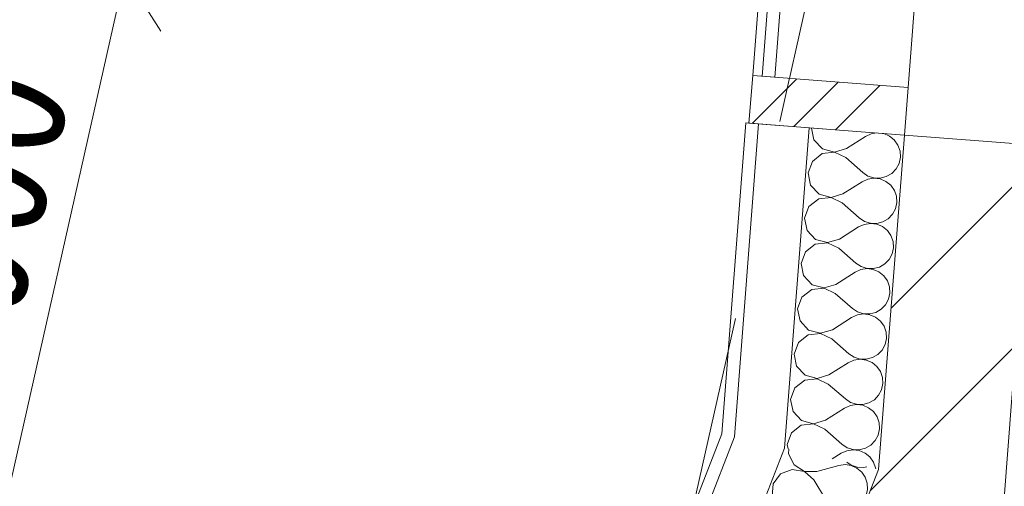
# Model space of a CAD drawing. Header units: millimetres. Extents: x -7213913 to -6937159, y 6128912 to 6404062.
# Tile 60 of 208: x -7205278 to -7203730, y 6171093 to 6171827. Entities that reach past the tile are written whole.
import ezdxf
from ezdxf.enums import TextEntityAlignment as Align

# ---------------------------------------------------------------- set-up
doc = ezdxf.new("R2010")
doc.units = ezdxf.units.MM
doc.header["$MEASUREMENT"] = 0
doc.set_wipeout_variables(frame=1)
doc.linetypes.add('Wipeout_Contour', pattern=[1000, 0, -1000])
doc.linetypes.add('Штрихпунктирная', pattern=[670.277762, 352.777767, -176.388884, 0, -141.111112])
for name, color, linetype in [('АР-Стены_внешние_.АР', 7, 'Continuous'), ('АР-Стены_Наружные ВИТРАЖ', 7, 'Continuous'), ('АР-Стены_Перегородки_межквартирные_200.АР', 7, 'Continuous'), ('АР-Чертеж-Оси_Осевые размеры.АР', 7, 'Continuous'), ('АР-Чертеж-Размеры.АР', 7, 'Continuous')]:
    doc.layers.add(name, color=color, linetype=linetype)
for name, color, linetype, lineweight in [('АР-Стены_внешние_.АР_Ном._пера__1', 7, 'Continuous', 0), ('АР-Стены_Наружные ВИТРАЖ_Ном._пера__120', 7, 'Continuous', 0), ('АР-Стены_Перегородки_межквартирные_200.АР_Ном._пера__1', 7, 'Continuous', 15), ('АР-Чертеж-Оси_Осевые размеры.АР_Ном._пера__1', 7, 'Continuous', 0), ('АР-Чертеж-Оси_Осевые размеры.АР_Ном._пера__120', 7, 'Continuous', 0), ('АР-Чертеж-Размеры.АР_Ном._пера__1', 7, 'Continuous', 0)]:
    doc.layers.add(name, color=color, linetype=linetype, lineweight=lineweight)
doc.styles.add('РЎР“Р•РќР•Р\xa0Р\x98Р\xa0_РЎРўР\x98Р›Р¬_3', font='GOST_Common.ttf')
doc.styles.add('РЎР“Р•РќР•Р\xa0Р\x98Р\xa0_РЎРўР\x98Р›Р¬_5', font='GOTHIC.TTF')
doc.styles.add('РЎР“Р•РќР•Р\xa0Р\x98Р\xa0_РЎРўР\x98Р›Р¬_7', font='isocpeur.ttf')
doc.dimstyles.new('СГЕНЕРИР_СТИЛЬ__1', dxfattribs={"dimtxt": 400, "dimasz": 332.5, "dimexe": 0.18, "dimexo": 0.0625, "dimgap": 0, "dimtad": 1, "dimdec": 0, "dimzin": 0, "dimdsep": 46, "dimtxsty": 'РЎР“Р•РќР•Р\xa0Р\x98Р\xa0_РЎРўР\x98Р›Р¬_5', "dimblk": 'ARROWHEAD_6', "dimblk1": 'ARROWHEAD_6', "dimblk2": 'ARROWHEAD_6', "dimcen": 0.09, "dimse1": 1, "dimse2": 1, "dimclrd": 7, "dimclre": 7, "dimclrt": 7, "dimazin": 0, "dimtfac": 1, "dimtdec": 4, "dimtmove": 2, "dimatfit": 3, "dimfxl": 1, "dimtolj": 1, "dimtzin": 0, "dimarcsym": 0})
doc.dimstyles.new('СГЕНЕРИР_СТИЛЬ__3', dxfattribs={"dimtxt": 200, "dimasz": 142.5, "dimexe": 0.18, "dimexo": 0.0625, "dimgap": 0, "dimtad": 1, "dimdec": 0, "dimzin": 0, "dimdsep": 46, "dimtxsty": 'РЎР“Р•РќР•Р\xa0Р\x98Р\xa0_РЎРўР\x98Р›Р¬_3', "dimblk": 'ARROWHEAD_6', "dimblk1": 'ARROWHEAD_6', "dimblk2": 'ARROWHEAD_6', "dimcen": 0.09, "dimse1": 1, "dimse2": 1, "dimclrd": 7, "dimclre": 7, "dimclrt": 7, "dimazin": 0, "dimtfac": 1, "dimtdec": 4, "dimtmove": 0, "dimatfit": 3, "dimfxl": 1, "dimtolj": 1, "dimtzin": 0, "dimarcsym": 0})
pattern_1 = [(45, (-6566190.34, 6562677.8), (-176.776695, 176.776695), []), (45, (-6566225.7, 6562713.15), (-176.776695, 176.776695), []), (45, (-6566261.05, 6562748.5), (-176.776695, 176.776695), [])]
pattern_2 = [(45, (-6566190.34, 6562677.8), (-127.279217, 127.279217), [])]

# ---------------------------------------------------------------- blocks, each defined once
blk = doc.blocks.new('Навесная Стена_19_1', base_point=(-6566190.3, 6562677.8))
at = {"layer": 'АР-Стены_Наружные ВИТРАЖ_Ном._пера__120', "color": 7, "linetype": 'Continuous', "lineweight": 0, "flags": 128}
for points in [[(-7204125.2, 6171738.8), (-7204007, 6173277.2)], [(-7203880.9, 6171720), (-7203762.7, 6173258.4)]]:
    blk.add_lwpolyline(points, dxfattribs=at)
at = {"color": 254, "linetype": 'Wipeout_Contour', "lineweight": 0, "ltscale": 37946918.78053316}
blk.add_wipeout([(-7203992, 6173276), (-7204110.3, 6171737.6), (-7204090.3, 6171736.1), (-7203972.1, 6173274.5)], dxfattribs=at).dxf.layer = 'АР-Стены_Наружные ВИТРАЖ'
at = {"layer": 'АР-Стены_Наружные ВИТРАЖ', "linetype": 'Continuous', "lineweight": 0, "true_color": 0x000000}
h = blk.add_hatch(dxfattribs=at)
h.set_pattern_fill('АЛЮМИНИЙ_0001', color=18, style=0, pattern_type=2)
h.set_pattern_definition(pattern_1)
h.paths.add_polyline_path([(-7203992, 6173276), (-7204110.3, 6171737.6), (-7204090.3, 6171736.1), (-7203972.1, 6173274.5)])
at = {"layer": 'АР-Стены_Наружные ВИТРАЖ_Ном._пера__120', "color": 7, "linetype": 'Continuous', "lineweight": 0, "flags": 128}
blk.add_lwpolyline([(-7203992, 6173276), (-7203972.1, 6173274.5), (-7204090.3, 6171736.1), (-7204110.3, 6171737.6)], close=True, dxfattribs=at)
at = {"color": 254, "linetype": 'Wipeout_Contour', "lineweight": 0, "ltscale": 37944693.13990288}
blk.add_wipeout([(-7204131, 6171664), (-7203886.7, 6171645.2), (-7203880.9, 6171720), (-7204125.2, 6171738.8)], dxfattribs=at).dxf.layer = 'АР-Стены_Наружные ВИТРАЖ'
at = {"layer": 'АР-Стены_Наружные ВИТРАЖ', "linetype": 'Continuous', "lineweight": 0, "true_color": 0x000000}
h = blk.add_hatch(dxfattribs=at)
h.set_pattern_fill('АЛЮМИНИЙ_0001', color=18, style=0, pattern_type=2)
h.set_pattern_definition(pattern_1)
h.paths.add_polyline_path([(-7204131, 6171664), (-7203886.7, 6171645.2), (-7203880.9, 6171720), (-7204125.2, 6171738.8)])
at = {"layer": 'АР-Стены_Наружные ВИТРАЖ_Ном._пера__120', "color": 7, "linetype": 'Continuous', "lineweight": 0, "flags": 128}
blk.add_lwpolyline([(-7204131, 6171664), (-7204125.2, 6171738.8), (-7203880.9, 6171720), (-7203886.7, 6171645.2)], close=True, dxfattribs=at)
blk = doc.blocks.new('Стена_150_1', base_point=(-7203787, 6171637.5))
at = {"layer": 'АР-Стены_Перегородки_межквартирные_200.АР', "linetype": 'Continuous', "lineweight": 0, "true_color": 0x000000}
h = blk.add_hatch(dxfattribs=at)
h.set_pattern_fill('БЛОКИ_БЕТОННЫЕ_ЭФФЕКТИВН_78', color=18, style=0, pattern_type=2)
h.set_pattern_definition(pattern_2)
h.paths.add_polyline_path([(-7203886.7, 6171645.2), (-7203927.1, 6171119.3), (-7203730, 6171074.4), (-7203687.3, 6171629.9)])
at = {"layer": 'АР-Стены_Перегородки_межквартирные_200.АР_Ном._пера__1', "color": 7, "linetype": 'Continuous', "lineweight": 15, "flags": 128}
for points in [[(-7203886.7, 6171645.2), (-7203927.1, 6171119.3)], [(-7203687.3, 6171629.9), (-7203886.7, 6171645.2)], [(-7203730, 6171074.4), (-7203687.3, 6171629.9)]]:
    blk.add_lwpolyline(points, dxfattribs=at)
blk = doc.blocks.new('Стена_151_1', base_point=(-7203828.5, 6171096.8))
at = {"layer": 'АР-Стены_Перегородки_межквартирные_200.АР', "linetype": 'Continuous', "lineweight": 0, "true_color": 0x000000}
h = blk.add_hatch(dxfattribs=at)
h.set_pattern_fill('БЛОКИ_БЕТОННЫЕ_ЭФФЕКТИВН_78', color=18, style=0, pattern_type=2)
h.set_pattern_definition(pattern_2)
h.paths.add_polyline_path([(-7203927.1, 6171119.3), (-7204118.6, 6170627.2), (-7203932.3, 6170554.7), (-7203730, 6171074.4)])
at = {"layer": 'АР-Стены_Перегородки_межквартирные_200.АР_Ном._пера__1', "color": 7, "linetype": 'Continuous', "lineweight": 15, "flags": 128}
for points in [[(-7203927.1, 6171119.3), (-7204118.6, 6170627.2)], [(-7203932.3, 6170554.7), (-7203730, 6171074.4)], [(-7204118.6, 6170627.2), (-7203932.3, 6170554.7)]]:
    blk.add_lwpolyline(points, dxfattribs=at)
blk = doc.blocks.new('*X676', base_point=(-6566190.3, 6562677.8))
at = {"layer": 'АР-Стены_внешние_.АР_Ном._пера__1', "color": 7, "linetype": 'Continuous', "lineweight": 0}
for p, q in [((-7204032.5, 6171656.4), (-7204028.8, 6171637.8)), ((-7203977.8, 6171624.1), (-7203947.7, 6171643.3)), ((-7203938.8, 6171647.3), (-7203947.7, 6171643.3)), ((-7203930.6, 6171648.6), (-7203938.8, 6171647.3)), ((-7203919.2, 6171647.6), (-7203921.4, 6171647.9)), ((-7203910.2, 6171643.8), (-7203919.2, 6171647.6)), ((-7203902.5, 6171637.6), (-7203910.2, 6171643.8)), ((-7204028.8, 6171637.8), (-7204015.4, 6171623.6)), ((-7204015.4, 6171623.6), (-7203996.6, 6171618.5)), ((-7203996.6, 6171618.5), (-7203977.8, 6171624.1)), ((-7203896.8, 6171629.5), (-7203902.5, 6171637.6)), ((-7203893.5, 6171620.2), (-7203896.8, 6171629.5)), ((-7204016, 6171616.1), (-7204031.3, 6171604)), ((-7203996.6, 6171618.2), (-7204016, 6171616.1)), ((-7203978.9, 6171609.8), (-7203996.6, 6171618.2)), ((-7203978.9, 6171609.8), (-7203952.1, 6171586.3)), ((-7203895, 6171600.8), (-7203892.9, 6171610.4)), ((-7203892.9, 6171610.4), (-7203893.5, 6171620.2)), ((-7204031.3, 6171604), (-7204038.1, 6171585.7)), ((-7203899.7, 6171592.1), (-7203895, 6171600.8)), ((-7204038.1, 6171585.7), (-7204034.2, 6171566.6)), ((-7203952.1, 6171586.3), (-7203943.9, 6171580.9)), ((-7203934.5, 6171577.6), (-7203944.2, 6171576.1)), ((-7203943.9, 6171580.9), (-7203934.5, 6171577.9)), ((-7203934.5, 6171577.9), (-7203924.6, 6171577.6)), ((-7203924.7, 6171576.4), (-7203934.5, 6171577.6)), ((-7203924.6, 6171577.6), (-7203915.1, 6171580.1)), ((-7203915.1, 6171580.1), (-7203906.5, 6171585)), ((-7203906.5, 6171585), (-7203899.7, 6171592.1)), ((-7204034.2, 6171566.6), (-7204020.9, 6171552.4)), ((-7203983.3, 6171552.9), (-7203953.2, 6171572)), ((-7203944.2, 6171576.1), (-7203953.2, 6171572)), ((-7203915.6, 6171572.5), (-7203924.7, 6171576.4)), ((-7203908, 6171566.3), (-7203915.6, 6171572.5)), ((-7203902.3, 6171558.3), (-7203908, 6171566.3)), ((-7204002, 6171547), (-7204021.4, 6171544.8)), ((-7204020.9, 6171552.4), (-7204002, 6171547.3)), ((-7204002, 6171547.3), (-7203983.3, 6171552.9)), ((-7203984.4, 6171538.6), (-7204002, 6171547)), ((-7203899, 6171549), (-7203902.3, 6171558.3)), ((-7203898.4, 6171539.2), (-7203899, 6171549)), ((-7204036.8, 6171532.8), (-7204043.6, 6171514.5)), ((-7204021.4, 6171544.8), (-7204036.8, 6171532.8)), ((-7203984.4, 6171538.6), (-7203957.6, 6171515.1)), ((-7203900.5, 6171529.5), (-7203898.4, 6171539.2)), ((-7203957.6, 6171515.1), (-7203949.3, 6171509.6)), ((-7203912, 6171513.8), (-7203905.2, 6171520.9)), ((-7203905.2, 6171520.9), (-7203900.5, 6171529.5)), ((-7204043.6, 6171514.5), (-7204039.7, 6171495.4)), ((-7203988.8, 6171481.6), (-7203958.7, 6171500.8)), ((-7203949.7, 6171504.9), (-7203958.7, 6171500.8)), ((-7203940, 6171506.4), (-7203949.7, 6171504.9)), ((-7203949.3, 6171509.6), (-7203939.9, 6171506.7)), ((-7203930.2, 6171505.2), (-7203940, 6171506.4)), ((-7203939.9, 6171506.7), (-7203930.1, 6171506.4)), ((-7203921.1, 6171501.3), (-7203930.2, 6171505.2)), ((-7203930.1, 6171506.4), (-7203920.5, 6171508.8)), ((-7203913.4, 6171495.1), (-7203921.1, 6171501.3)), ((-7203920.5, 6171508.8), (-7203912, 6171513.8)), ((-7204039.7, 6171495.4), (-7204026.3, 6171481.1)), ((-7203907.8, 6171487.1), (-7203913.4, 6171495.1)), ((-7203904.5, 6171477.8), (-7203907.8, 6171487.1)), ((-7204026.9, 6171473.6), (-7204042.3, 6171461.6)), ((-7204007.5, 6171475.8), (-7204026.9, 6171473.6)), ((-7204026.3, 6171481.1), (-7204007.5, 6171476.1)), ((-7204007.5, 6171476.1), (-7203988.8, 6171481.6)), ((-7203989.9, 6171467.4), (-7204007.5, 6171475.8)), ((-7203903.9, 6171468), (-7203904.5, 6171477.8)), ((-7204042.3, 6171461.6), (-7204049.1, 6171443.3)), ((-7203989.9, 6171467.4), (-7203963, 6171443.8)), ((-7203910.6, 6171449.6), (-7203906, 6171458.3)), ((-7203906, 6171458.3), (-7203903.9, 6171468)), ((-7204049.1, 6171443.3), (-7204045.2, 6171424.2)), ((-7203963, 6171443.8), (-7203954.8, 6171438.4)), ((-7203954.8, 6171438.4), (-7203945.4, 6171435.5)), ((-7203935.6, 6171435.2), (-7203926, 6171437.6)), ((-7203926, 6171437.6), (-7203917.5, 6171442.6)), ((-7203917.5, 6171442.6), (-7203910.6, 6171449.6)), ((-7204045.2, 6171424.2), (-7204031.8, 6171409.9)), ((-7203994.3, 6171410.4), (-7203964.1, 6171429.6)), ((-7203955.2, 6171433.7), (-7203964.1, 6171429.6)), ((-7203945.4, 6171435.2), (-7203955.2, 6171433.7)), ((-7203945.4, 6171435.5), (-7203935.6, 6171435.2)), ((-7203935.7, 6171434), (-7203945.4, 6171435.2)), ((-7203926.6, 6171430.1), (-7203935.7, 6171434)), ((-7203918.9, 6171423.9), (-7203926.6, 6171430.1)), ((-7203913.2, 6171415.9), (-7203918.9, 6171423.9)), ((-7204031.8, 6171409.9), (-7204013, 6171404.8)), ((-7204013, 6171404.8), (-7203994.3, 6171410.4)), ((-7203910, 6171406.6), (-7203913.2, 6171415.9)), ((-7203909.4, 6171396.7), (-7203910, 6171406.6)), ((-7204032.4, 6171402.4), (-7204047.8, 6171390.4)), ((-7204013, 6171404.6), (-7204032.4, 6171402.4)), ((-7203995.4, 6171396.2), (-7204013, 6171404.6)), ((-7203995.4, 6171396.2), (-7203968.5, 6171372.6)), ((-7203911.5, 6171387.1), (-7203909.4, 6171396.7)), ((-7204047.8, 6171390.4), (-7204054.5, 6171372.1)), ((-7203923, 6171371.3), (-7203916.1, 6171378.4)), ((-7203916.1, 6171378.4), (-7203911.5, 6171387.1)), ((-7204054.5, 6171372.1), (-7204050.6, 6171352.9)), ((-7203960.6, 6171362.5), (-7203969.6, 6171358.4)), ((-7203968.5, 6171372.6), (-7203960.3, 6171367.2)), ((-7203950.9, 6171364), (-7203960.6, 6171362.5)), ((-7203960.3, 6171367.2), (-7203950.9, 6171364.3)), ((-7203950.9, 6171364.3), (-7203941, 6171364)), ((-7203941.1, 6171362.7), (-7203950.9, 6171364)), ((-7203932.1, 6171358.9), (-7203941.1, 6171362.7)), ((-7203941, 6171364), (-7203931.5, 6171366.4)), ((-7203931.5, 6171366.4), (-7203923, 6171371.3)), ((-7204050.6, 6171352.9), (-7204037.3, 6171338.7)), ((-7203999.7, 6171339.2), (-7203969.6, 6171358.4)), ((-7203924.4, 6171352.7), (-7203932.1, 6171358.9)), ((-7203918.7, 6171344.6), (-7203924.4, 6171352.7)), ((-7203915.4, 6171335.4), (-7203918.7, 6171344.6)), ((-7204037.9, 6171331.2), (-7204053.2, 6171319.2)), ((-7204018.5, 6171333.3), (-7204037.9, 6171331.2)), ((-7204037.3, 6171338.7), (-7204018.4, 6171333.6)), ((-7204000.8, 6171325), (-7204018.5, 6171333.3)), ((-7204018.4, 6171333.6), (-7203999.7, 6171339.2)), ((-7203914.8, 6171325.5), (-7203915.4, 6171335.4)), ((-7204053.2, 6171319.2), (-7204060, 6171300.9)), ((-7204000.8, 6171325), (-7203974, 6171301.4)), ((-7203921.6, 6171307.2), (-7203916.9, 6171315.9)), ((-7203916.9, 6171315.9), (-7203914.8, 6171325.5)), ((-7204060, 6171300.9), (-7204056.1, 6171281.7)), ((-7203974, 6171301.4), (-7203965.8, 6171296)), ((-7203937, 6171295.2), (-7203928.4, 6171300.1)), ((-7203928.4, 6171300.1), (-7203921.6, 6171307.2)), ((-7204005.2, 6171268), (-7203975.1, 6171287.2)), ((-7203966.1, 6171291.3), (-7203975.1, 6171287.2)), ((-7203956.4, 6171292.7), (-7203966.1, 6171291.3)), ((-7203965.8, 6171296), (-7203956.4, 6171293)), ((-7203956.4, 6171293), (-7203946.5, 6171292.8)), ((-7203946.6, 6171291.5), (-7203956.4, 6171292.7)), ((-7203937.5, 6171287.7), (-7203946.6, 6171291.5)), ((-7203946.5, 6171292.8), (-7203937, 6171295.2)), ((-7203929.9, 6171281.5), (-7203937.5, 6171287.7)), ((-7204056.1, 6171281.7), (-7204042.8, 6171267.5)), ((-7204042.8, 6171267.5), (-7204023.9, 6171262.4)), ((-7204023.9, 6171262.4), (-7204005.2, 6171268)), ((-7203924.2, 6171273.4), (-7203929.9, 6171281.5)), ((-7203920.9, 6171264.1), (-7203924.2, 6171273.4)), ((-7204043.3, 6171260), (-7204058.7, 6171247.9)), ((-7204023.9, 6171262.1), (-7204043.3, 6171260)), ((-7204006.3, 6171253.7), (-7204023.9, 6171262.1)), ((-7204006.3, 6171253.7), (-7203979.5, 6171230.2)), ((-7203922.4, 6171244.7), (-7203920.3, 6171254.3)), ((-7203920.3, 6171254.3), (-7203920.9, 6171264.1)), ((-7204058.7, 6171247.9), (-7204065.5, 6171229.6)), ((-7203927.1, 6171236), (-7203922.4, 6171244.7)), ((-7204065.5, 6171229.6), (-7204061.6, 6171210.5)), ((-7203979.5, 6171230.2), (-7203971.2, 6171224.8)), ((-7203961.9, 6171221.5), (-7203971.6, 6171220)), ((-7203971.2, 6171224.8), (-7203961.8, 6171221.8)), ((-7203952.1, 6171220.3), (-7203961.9, 6171221.5)), ((-7203961.8, 6171221.8), (-7203952, 6171221.5)), ((-7203952, 6171221.5), (-7203942.4, 6171224)), ((-7203942.4, 6171224), (-7203933.9, 6171228.9)), ((-7203933.9, 6171228.9), (-7203927.1, 6171236)), ((-7204061.6, 6171210.5), (-7204048.2, 6171196.3)), ((-7204010.7, 6171196.8), (-7203980.6, 6171215.9)), ((-7203971.6, 6171220), (-7203980.6, 6171215.9)), ((-7203943, 6171216.4), (-7203952.1, 6171220.3)), ((-7203935.3, 6171210.3), (-7203943, 6171216.4)), ((-7203929.7, 6171202.2), (-7203935.3, 6171210.3)), ((-7204029.4, 6171190.9), (-7204048.8, 6171188.8)), ((-7204048.2, 6171196.3), (-7204029.4, 6171191.2)), ((-7204029.4, 6171191.2), (-7204010.7, 6171196.8)), ((-7204011.8, 6171182.5), (-7204029.4, 6171190.9)), ((-7203926.4, 6171192.9), (-7203929.7, 6171202.2)), ((-7203925.8, 6171183.1), (-7203926.4, 6171192.9)), ((-7204064.2, 6171176.7), (-7204070.9, 6171158.4)), ((-7204048.8, 6171188.8), (-7204064.2, 6171176.7)), ((-7204011.8, 6171182.5), (-7203984.9, 6171159)), ((-7203927.9, 6171173.5), (-7203925.8, 6171183.1)), ((-7203984.9, 6171159), (-7203976.7, 6171153.6)), ((-7203939.4, 6171157.7), (-7203932.5, 6171164.8)), ((-7203932.5, 6171164.8), (-7203927.9, 6171173.5)), ((-7204070.9, 6171158.4), (-7204069.6, 6171151.7)), ((-7204000, 6171135.9), (-7203986, 6171144.7)), ((-7203977.1, 6171148.8), (-7203986, 6171144.7)), ((-7203967.3, 6171150.3), (-7203977.1, 6171148.8)), ((-7203976.7, 6171153.6), (-7203967.3, 6171150.6)), ((-7203967.3, 6171150.6), (-7203957.5, 6171150.3)), ((-7203957.6, 6171149.1), (-7203967.3, 6171150.3)), ((-7203948.5, 6171145.2), (-7203957.6, 6171149.1)), ((-7203957.5, 6171150.3), (-7203947.9, 6171152.7)), ((-7203940.8, 6171139), (-7203948.5, 6171145.2)), ((-7203947.9, 6171152.7), (-7203939.4, 6171157.7)), ((-7203935.1, 6171131), (-7203940.8, 6171139)), ((-7203931.9, 6171121.7), (-7203935.1, 6171131)), ((-7203931.8, 6171120.3), (-7203931.9, 6171121.7))]:
    blk.add_line(p, q, dxfattribs=at)
blk = doc.blocks.new('Стена_322_1', base_point=(-7203886.7, 6171645.2))
at = {"layer": 'АР-Стены_внешние_.АР_Ном._пера__1', "color": 7, "linetype": 'Continuous', "lineweight": 0}
for p, q in [((-7204116, 6171662.8), (-7204153.8, 6171170.9)), ((-7204036.2, 6171656.7), (-7204075, 6171152.9))]:
    blk.add_line(p, q, dxfattribs=at)
at = {"layer": 'АР-Стены_внешние_.АР_Ном._пера__1', "color": 7, "linetype": 'Continuous', "lineweight": 0, "flags": 128}
for points in [[(-7204135.9, 6171664.4), (-7204173.5, 6171175.4)], [(-7204135.9, 6171664.4), (-7204116, 6171662.8)], [(-7204116, 6171662.8), (-7204036.2, 6171656.7)], [(-7204036.2, 6171656.7), (-7203886.7, 6171645.2)], [(-7203927.1, 6171119.3), (-7203886.7, 6171645.2)]]:
    blk.add_lwpolyline(points, dxfattribs=at)
at = {"layer": 'АР-Стены_внешние_.АР', "color": 7, "lineweight": 0}
blk.add_blockref('*X676', (-6566190.3, 6562677.8), dxfattribs=at)
blk = doc.blocks.new('*X678', base_point=(-6566190.3, 6562677.8))
at = {"layer": 'АР-Стены_внешние_.АР_Ном._пера__1', "color": 7, "linetype": 'Continuous', "lineweight": 0}
for p, q in [((-7204068.2, 6171151.4), (-7204068.9, 6171144)), ((-7204068.9, 6171144), (-7204060.2, 6171126.5)), ((-7203977.2, 6171130.7), (-7203970.1, 6171125.9)), ((-7204081.2, 6171112.4), (-7204093, 6171096.9)), ((-7204063, 6171119.5), (-7204081.2, 6171112.4)), ((-7204043.8, 6171115.9), (-7204063, 6171119.5)), ((-7204060.2, 6171126.5), (-7204043.7, 6171116.2)), ((-7204029.3, 6171102.8), (-7204043.8, 6171115.9)), ((-7204043.7, 6171116.2), (-7204024.2, 6171116.1)), ((-7204024.2, 6171116.1), (-7203989.8, 6171125.7)), ((-7203980, 6171127), (-7203989.8, 6171125.7)), ((-7203970.2, 6171125.6), (-7203980, 6171127)), ((-7203961.2, 6171121.6), (-7203970.2, 6171125.6)), ((-7203970.1, 6171125.9), (-7203960.8, 6171122.7)), ((-7203953.7, 6171115.2), (-7203961.2, 6171121.6)), ((-7203960.8, 6171122.7), (-7203950.9, 6171122.3)), ((-7203948.1, 6171107.1), (-7203953.7, 6171115.2)), ((-7203950.9, 6171122.3), (-7203945.7, 6171123.5)), ((-7204093, 6171096.9), (-7204094.8, 6171077.4)), ((-7204029.3, 6171102.8), (-7204010.5, 6171072.4)), ((-7203945, 6171097.7), (-7203948.1, 6171107.1)), ((-7203944.6, 6171087.9), (-7203945, 6171097.7)), ((-7203946.9, 6171078.3), (-7203944.6, 6171087.9)), ((-7204094.8, 6171077.4), (-7204086.1, 6171059.9)), ((-7204010.5, 6171072.4), (-7204004.2, 6171064.9)), ((-7203958.7, 6171062.8), (-7203951.7, 6171069.7)), ((-7203951.7, 6171069.7), (-7203946.9, 6171078.3)), ((-7204088.9, 6171052.9), (-7204107.1, 6171045.9)), ((-7204069.7, 6171049.3), (-7204088.9, 6171052.9)), ((-7204086.1, 6171059.9), (-7204069.6, 6171049.6)), ((-7204050.1, 6171049.5), (-7204015.7, 6171059.1)), ((-7204005.9, 6171060.4), (-7204015.7, 6171059.1)), ((-7203996.1, 6171059), (-7204005.9, 6171060.4)), ((-7204004.2, 6171064.9), (-7203996, 6171059.3)), ((-7203987.2, 6171055), (-7203996.1, 6171059)), ((-7203996, 6171059.3), (-7203986.7, 6171056.2)), ((-7203979.6, 6171048.7), (-7203987.2, 6171055)), ((-7203986.7, 6171056.2), (-7203976.9, 6171055.7)), ((-7203976.9, 6171055.7), (-7203967.3, 6171058)), ((-7203967.3, 6171058), (-7203958.7, 6171062.8)), ((-7204107.1, 6171045.9), (-7204118.9, 6171030.3)), ((-7204055.2, 6171036.2), (-7204069.7, 6171049.3)), ((-7204069.6, 6171049.6), (-7204050.1, 6171049.5)), ((-7204055.2, 6171036.2), (-7204036.4, 6171005.9)), ((-7203974, 6171040.5), (-7203979.6, 6171048.7)), ((-7203970.9, 6171031.2), (-7203974, 6171040.5)), ((-7204118.9, 6171030.3), (-7204120.7, 6171010.9)), ((-7203972.8, 6171011.8), (-7203970.5, 6171021.3)), ((-7203970.5, 6171021.3), (-7203970.9, 6171031.2)), ((-7204120.7, 6171010.9), (-7204112.1, 6170993.4)), ((-7204036.4, 6171005.9), (-7204030.1, 6170998.3)), ((-7203977.6, 6171003.2), (-7203972.8, 6171011.8)), ((-7204112.1, 6170993.4), (-7204095.5, 6170983)), ((-7204076, 6170982.9), (-7204041.6, 6170992.5)), ((-7204031.8, 6170993.9), (-7204041.6, 6170992.5)), ((-7204022.1, 6170992.5), (-7204031.8, 6170993.9)), ((-7204030.1, 6170998.3), (-7204022, 6170992.7)), ((-7204013.1, 6170988.4), (-7204022.1, 6170992.5)), ((-7204022, 6170992.7), (-7204012.6, 6170989.6)), ((-7204012.6, 6170989.6), (-7204002.8, 6170989.1)), ((-7204002.8, 6170989.1), (-7203993.2, 6170991.4)), ((-7203993.2, 6170991.4), (-7203984.6, 6170996.2)), ((-7203984.6, 6170996.2), (-7203977.6, 6171003.2)), ((-7204133, 6170979.3), (-7204144.8, 6170963.7)), ((-7204114.8, 6170986.3), (-7204133, 6170979.3)), ((-7204095.6, 6170982.8), (-7204114.8, 6170986.3)), ((-7204081.2, 6170969.6), (-7204095.6, 6170982.8)), ((-7204095.5, 6170983), (-7204076, 6170982.9)), ((-7204005.5, 6170982.1), (-7204013.1, 6170988.4)), ((-7204000, 6170974), (-7204005.5, 6170982.1)), ((-7203996.9, 6170964.6), (-7204000, 6170974)), ((-7204144.8, 6170963.7), (-7204146.6, 6170944.3)), ((-7204081.2, 6170969.6), (-7204062.3, 6170939.3)), ((-7203996.4, 6170954.8), (-7203996.9, 6170964.6)), ((-7204146.6, 6170944.3), (-7204138, 6170926.8)), ((-7204003.5, 6170936.6), (-7203998.7, 6170945.2)), ((-7203998.7, 6170945.2), (-7203996.4, 6170954.8)), ((-7204138, 6170926.8), (-7204121.4, 6170916.5)), ((-7204057.7, 6170927.3), (-7204067.5, 6170926)), ((-7204062.3, 6170939.3), (-7204056, 6170931.7)), ((-7204048, 6170925.9), (-7204057.7, 6170927.3)), ((-7204056, 6170931.7), (-7204047.9, 6170926.2)), ((-7204019.1, 6170924.8), (-7204010.5, 6170929.6)), ((-7204010.5, 6170929.6), (-7204003.5, 6170936.6)), ((-7204158.9, 6170912.7), (-7204170.7, 6170897.2)), ((-7204140.7, 6170919.8), (-7204158.9, 6170912.7)), ((-7204121.5, 6170916.2), (-7204140.7, 6170919.8)), ((-7204107.1, 6170903.1), (-7204121.5, 6170916.2)), ((-7204121.4, 6170916.5), (-7204101.9, 6170916.4)), ((-7204101.9, 6170916.4), (-7204067.5, 6170926)), ((-7204039, 6170921.9), (-7204048, 6170925.9)), ((-7204047.9, 6170926.2), (-7204038.5, 6170923)), ((-7204031.4, 6170915.6), (-7204039, 6170921.9)), ((-7204038.5, 6170923), (-7204028.7, 6170922.6)), ((-7204025.9, 6170907.4), (-7204031.4, 6170915.6)), ((-7204028.7, 6170922.6), (-7204019.1, 6170924.8)), ((-7204170.7, 6170897.2), (-7204172.5, 6170877.7)), ((-7204107.1, 6170903.1), (-7204088.2, 6170872.7)), ((-7204022.8, 6170898.1), (-7204025.9, 6170907.4)), ((-7204022.3, 6170888.2), (-7204022.8, 6170898.1)), ((-7204024.6, 6170878.6), (-7204022.3, 6170888.2)), ((-7204172.5, 6170877.7), (-7204163.9, 6170860.2)), ((-7204088.2, 6170872.7), (-7204081.9, 6170865.2)), ((-7204081.9, 6170865.2), (-7204073.8, 6170859.6)), ((-7204036.4, 6170863.1), (-7204029.4, 6170870)), ((-7204029.4, 6170870), (-7204024.6, 6170878.6)), ((-7204166.6, 6170853.2), (-7204184.8, 6170846.2)), ((-7204147.4, 6170849.6), (-7204166.6, 6170853.2)), ((-7204163.9, 6170860.2), (-7204147.3, 6170849.9)), ((-7204133, 6170836.5), (-7204147.4, 6170849.6)), ((-7204147.3, 6170849.9), (-7204127.8, 6170849.8)), ((-7204127.8, 6170849.8), (-7204093.4, 6170859.4)), ((-7204083.6, 6170860.7), (-7204093.4, 6170859.4)), ((-7204073.9, 6170859.3), (-7204083.6, 6170860.7)), ((-7204064.9, 6170855.3), (-7204073.9, 6170859.3)), ((-7204073.8, 6170859.6), (-7204064.4, 6170856.5)), ((-7204057.3, 6170849), (-7204064.9, 6170855.3)), ((-7204064.4, 6170856.5), (-7204054.6, 6170856)), ((-7204054.6, 6170856), (-7204045, 6170858.3)), ((-7204045, 6170858.3), (-7204036.4, 6170863.1)), ((-7204184.8, 6170846.2), (-7204196.6, 6170830.6)), ((-7204133, 6170836.5), (-7204114.1, 6170806.2)), ((-7204051.8, 6170840.8), (-7204057.3, 6170849)), ((-7204048.7, 6170831.5), (-7204051.8, 6170840.8)), ((-7204196.6, 6170830.6), (-7204198.4, 6170811.2)), ((-7204050.5, 6170812.1), (-7204048.2, 6170821.7)), ((-7204048.2, 6170821.7), (-7204048.7, 6170831.5)), ((-7204198.4, 6170811.2), (-7204189.8, 6170793.7)), ((-7204114.1, 6170806.2), (-7204107.8, 6170798.6)), ((-7204062.3, 6170796.5), (-7204055.3, 6170803.5)), ((-7204055.3, 6170803.5), (-7204050.5, 6170812.1)), ((-7204189.8, 6170793.7), (-7204173.2, 6170783.3)), ((-7204153.7, 6170783.3), (-7204119.3, 6170792.9)), ((-7204109.6, 6170794.2), (-7204119.3, 6170792.9)), ((-7204099.8, 6170792.8), (-7204109.6, 6170794.2)), ((-7204107.8, 6170798.6), (-7204099.7, 6170793)), ((-7204090.8, 6170788.8), (-7204099.8, 6170792.8)), ((-7204099.7, 6170793), (-7204090.4, 6170789.9)), ((-7204083.2, 6170782.4), (-7204090.8, 6170788.8)), ((-7204090.4, 6170789.9), (-7204080.5, 6170789.5)), ((-7204080.5, 6170789.5), (-7204070.9, 6170791.7)), ((-7204070.9, 6170791.7), (-7204062.3, 6170796.5)), ((-7204210.7, 6170779.6), (-7204222.5, 6170764)), ((-7204192.5, 6170786.7), (-7204210.7, 6170779.6)), ((-7204173.3, 6170783.1), (-7204192.5, 6170786.7)), ((-7204158.9, 6170769.9), (-7204173.3, 6170783.1)), ((-7204173.2, 6170783.3), (-7204153.7, 6170783.3)), ((-7204077.7, 6170774.3), (-7204083.2, 6170782.4)), ((-7204074.6, 6170764.9), (-7204077.7, 6170774.3)), ((-7204222.5, 6170764), (-7204224.4, 6170744.6)), ((-7204158.9, 6170769.9), (-7204140, 6170739.6)), ((-7204074.2, 6170755.1), (-7204074.6, 6170764.9)), ((-7204224.4, 6170744.6), (-7204215.7, 6170727.1)), ((-7204081.2, 6170736.9), (-7204076.4, 6170745.5)), ((-7204076.4, 6170745.5), (-7204074.2, 6170755.1)), ((-7204215.7, 6170727.1), (-7204199.1, 6170716.8)), ((-7204179.6, 6170716.7), (-7204145.2, 6170726.3)), ((-7204135.5, 6170727.6), (-7204145.2, 6170726.3)), ((-7204140, 6170739.6), (-7204133.7, 6170732)), ((-7204125.7, 6170726.2), (-7204135.5, 6170727.6)), ((-7204133.7, 6170732), (-7204125.6, 6170726.5)), ((-7204116.7, 6170722.2), (-7204125.7, 6170726.2)), ((-7204125.6, 6170726.5), (-7204116.3, 6170723.4)), ((-7204096.8, 6170725.2), (-7204088.2, 6170729.9)), ((-7204088.2, 6170729.9), (-7204081.2, 6170736.9)), ((-7204236.6, 6170713), (-7204248.4, 6170697.5)), ((-7204218.4, 6170720.1), (-7204236.6, 6170713)), ((-7204199.3, 6170716.5), (-7204218.4, 6170720.1)), ((-7204184.8, 6170703.4), (-7204199.3, 6170716.5)), ((-7204199.1, 6170716.8), (-7204179.6, 6170716.7)), ((-7204109.2, 6170715.9), (-7204116.7, 6170722.2)), ((-7204116.3, 6170723.4), (-7204106.4, 6170722.9)), ((-7204103.6, 6170707.7), (-7204109.2, 6170715.9)), ((-7204106.4, 6170722.9), (-7204096.8, 6170725.2)), ((-7204248.4, 6170697.5), (-7204250.2, 6170678.5)), ((-7204184.8, 6170703.4), (-7204166, 6170673)), ((-7204100.5, 6170698.4), (-7204103.6, 6170707.7)), ((-7204100.1, 6170688.5), (-7204100.5, 6170698.4)), ((-7204107.2, 6170670.3), (-7204102.3, 6170678.9)), ((-7204102.3, 6170678.9), (-7204100.1, 6170688.5)), ((-7204166, 6170673), (-7204159.7, 6170665.5)), ((-7204159.7, 6170665.5), (-7204151.5, 6170659.9)), ((-7204122.7, 6170658.6), (-7204114.1, 6170663.4)), ((-7204114.1, 6170663.4), (-7204107.2, 6170670.3)), ((-7204189.2, 6170654.7), (-7204171.1, 6170659.7)), ((-7204161.4, 6170661), (-7204171.1, 6170659.7)), ((-7204151.6, 6170659.6), (-7204161.4, 6170661)), ((-7204142.6, 6170655.6), (-7204151.6, 6170659.6)), ((-7204151.5, 6170659.9), (-7204142.2, 6170656.8)), ((-7204135.1, 6170649.3), (-7204142.6, 6170655.6)), ((-7204142.2, 6170656.8), (-7204132.3, 6170656.3)), ((-7204129.5, 6170641.2), (-7204135.1, 6170649.3)), ((-7204132.3, 6170656.3), (-7204122.7, 6170658.6)), ((-7204126.4, 6170631.8), (-7204129.5, 6170641.2)), ((-7204126.3, 6170630.2), (-7204126.4, 6170631.8))]:
    blk.add_line(p, q, dxfattribs=at)
blk = doc.blocks.new('Стена_323_1', base_point=(-7203927.1, 6171119.3))
at = {"layer": 'АР-Стены_внешние_.АР_Ном._пера__1', "color": 7, "linetype": 'Continuous', "lineweight": 0}
for p, q in [((-7204153.8, 6171170.9), (-7204333, 6170710.7)), ((-7204075, 6171152.9), (-7204258.4, 6170681.7))]:
    blk.add_line(p, q, dxfattribs=at)
at = {"layer": 'АР-Стены_внешние_.АР_Ном._пера__1', "color": 7, "linetype": 'Continuous', "lineweight": 0, "flags": 128}
for points in [[(-7204173.5, 6171175.4), (-7204351.6, 6170717.9)], [(-7204118.6, 6170627.2), (-7203927.1, 6171119.3)], [(-7204351.6, 6170717.9), (-7204333, 6170710.7)], [(-7204333, 6170710.7), (-7204258.4, 6170681.7)], [(-7204258.4, 6170681.7), (-7204118.6, 6170627.2)]]:
    blk.add_lwpolyline(points, dxfattribs=at)
at = {"layer": 'АР-Стены_внешние_.АР', "color": 7, "lineweight": 0}
blk.add_blockref('*X678', (-6566190.3, 6562677.8), dxfattribs=at)
blk = doc.blocks.new('Стандартный Маркер Сетки[182]_1', base_point=(-7196881.6, 6203728.6))
at = {"layer": 'АР-Чертеж-Оси_Осевые размеры.АР_Ном._пера__120', "color": 7, "linetype": 'Штрихпунктирная', "lineweight": 0}
blk.add_line((-7197100.8, 6202752.9), (-7211872.8, 6136980.9), dxfattribs=at)
at = {"layer": 'АР-Чертеж-Оси_Осевые размеры.АР_Ном._пера__120', "color": 7, "lineweight": 0, "style": 'РЎР“Р•РќР•Р\xa0Р\x98Р\xa0_РЎРўР\x98Р›Р¬_7'}
blk.add_attdef('AC_MarkerText_1', text='', height=350, rotation=347.3417, dxfattribs=at).set_placement((-7212163.2, 6135688.1), align=Align.TOP_CENTER)
blk = doc.blocks.new('*D881', base_point=(-6566190.3, 6562677.8))
at = {"layer": 'АР-Чертеж-Оси_Осевые размеры.АР_Ном._пера__1', "color": 7, "linetype": 'Continuous', "lineweight": 0, "transparency": 16777216}
for p, q in [((-7202989.4, 6205215.6), (-7203046.9, 6204959.5)), ((-7202914.5, 6204750.4), (-7203179.3, 6205168.6)), ((-7203367, 6205031.4), (-7202726.8, 6204887.6)), ((-7203046.9, 6204959.5), (-7212636.3, 6162263.2)), ((-7212768.7, 6162472.3), (-7212503.9, 6162054.1)), ((-7212956.4, 6162335.1), (-7212316.1, 6162191.3)), ((-7212636.3, 6162263.2), (-7212693.8, 6162007))]:
    blk.add_line(p, q, dxfattribs=at)
at = {"layer": 'АР-Чертеж-Оси_Осевые размеры.АР_Ном._пера__1', "color": 7, "lineweight": 0, "transparency": 16777216, "insert": (-7207666.6, 6184755.7), "char_height": 400, "attachment_point": 7, "rotation": 77.3417, "style": 'РЎР“Р•РќР•Р\xa0Р\x98Р\xa0_РЎРўР\x98Р›Р¬_5'}
blk.add_mtext('\\A1;{\\pql;\\fCentury Gothic|b0|i0|c204|p0;\\W1.000000;43\xa0760}', dxfattribs=at)
blk = doc.blocks.new('ARROWHEAD_6')
at = {"color": 0, "linetype": 'Continuous', "lineweight": 0}
for p, q in [((-0.5, -0.5), (0.5, 0.5)), ((0, 0), (-1, 0))]:
    blk.add_line(p, q, dxfattribs=at)
blk = doc.blocks.new('*D949', base_point=(-6566190.3, 6562677.8))
at = {"layer": 'АР-Чертеж-Размеры.АР_Ном._пера__1', "color": 7, "linetype": 'Continuous', "lineweight": 0, "transparency": 16777216}
for p, q in [((-7205112.7, 6171898.5), (-7205088, 6172008.3)), ((-7205055.9, 6171808.9), (-7205169.4, 6171988.1)), ((-7204975.5, 6171867.7), (-7205249.9, 6171929.3)), ((-7205331.8, 6170922.7), (-7205112.7, 6171898.5)), ((-7205388.6, 6171012.4), (-7205275.1, 6170833.1)), ((-7205194.6, 6170891.9), (-7205469, 6170953.6)), ((-7205356.5, 6170813), (-7205331.8, 6170922.7))]:
    blk.add_line(p, q, dxfattribs=at)
at = {"layer": 'АР-Чертеж-Размеры.АР_Ном._пера__1', "color": 7, "lineweight": 0, "transparency": 16777216, "insert": (-7205326.5, 6171128.9), "char_height": 200, "attachment_point": 7, "rotation": 77.3417, "style": 'РЎР“Р•РќР•Р\xa0Р\x98Р\xa0_РЎРўР\x98Р›Р¬_3'}
blk.add_mtext('\\A1;{\\pql;\\fGOST Common|b0|i0|c204|p0;\\W1.000000;1\xa0000}', dxfattribs=at)

msp = doc.modelspace()

# ---------------------------------------------------------------- block references
at = {"layer": 'АР-Стены_внешние_.АР', "color": 7, "lineweight": 0}
msp.add_blockref('Стена_323_1', (-7203927.1, 6171119.3), dxfattribs=at)
at = {"layer": 'АР-Стены_Наружные ВИТРАЖ', "linetype": 'Continuous', "lineweight": 0}
msp.add_blockref('Навесная Стена_19_1', (-6566190.3, 6562677.8), dxfattribs=at)
at = {"layer": 'АР-Стены_Перегородки_межквартирные_200.АР', "color": 7, "lineweight": 0}
msp.add_blockref('Стена_151_1', (-7203828.5, 6171096.8), dxfattribs=at)

# ---------------------------------------------------------------- dimensions: what is measured, and where the dimension line sits
at = {"layer": 'АР-Чертеж-Размеры.АР', "color": 7, "linetype": 'Continuous', "lineweight": 0}
dim = msp.add_linear_dim(base=(-7205112.7, 6171898.5), p1=(-7205331.8, 6170922.7), p2=(-7205112.7, 6171898.5), angle=77.3417, dimstyle='СГЕНЕРИР_СТИЛЬ__3', dxfattribs=at)
dim.commit()
dim.dimension.update_dxf_attribs({"geometry": '*D949', "text_midpoint": (-7205348.9, 6171485.6), "dimtype": 160, "text_rotation": 77.3417})

# ---------------------------------------------------------------- next in the draw order: block references
at = {"layer": 'АР-Стены_внешние_.АР', "color": 7, "lineweight": 0}
msp.add_blockref('Стена_322_1', (-7203886.7, 6171645.2), dxfattribs=at)
at = {"layer": 'АР-Стены_Перегородки_межквартирные_200.АР', "color": 7, "lineweight": 0}
msp.add_blockref('Стена_150_1', (-7203787, 6171637.5), dxfattribs=at)
at = {"layer": 'АР-Чертеж-Оси_Осевые размеры.АР', "color": 8, "linetype": 'Continuous', "lineweight": 15}
msp.add_blockref('Стандартный Маркер Сетки[182]_1', (-7196881.6, 6203728.6), dxfattribs=at)

# ---------------------------------------------------------------- next in the draw order: dimensions: what is measured, and where the dimension line sits
at = {"layer": 'АР-Чертеж-Оси_Осевые размеры.АР', "color": 7, "linetype": 'Continuous', "lineweight": 0}
dim = msp.add_linear_dim(base=(-7212636.3, 6162263.2), p1=(-7203353.8, 6205028.5), p2=(-7213412.7, 6162437.5), angle=257.3417, dimstyle='СГЕНЕРИР_СТИЛЬ__1', dxfattribs=at)
dim.commit()
dim.dimension.update_dxf_attribs({"geometry": '*D881', "text_midpoint": (-7207678, 6185617.5), "dimtype": 160, "text_rotation": 77.3417})

doc.saveas('drawing.dxf')
